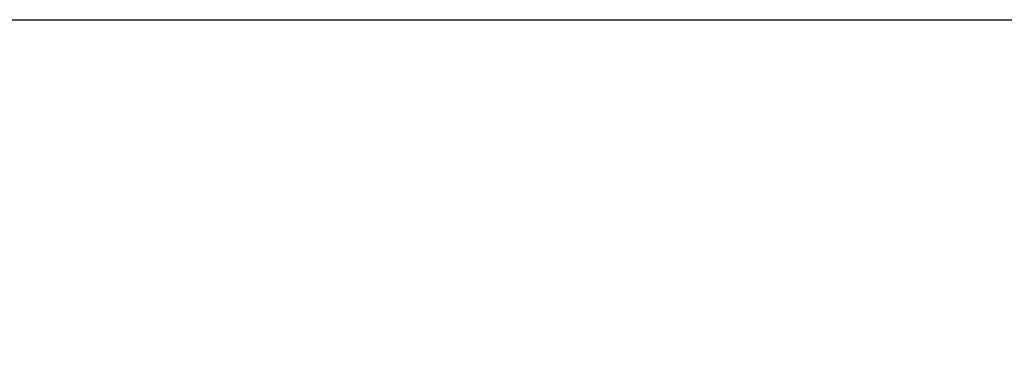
# Model space of a CAD drawing. Header units: inches. Extents: x 0.1 to 16.9, y 0.1 to 10.9.
# Tile 7 of 235: x 5.898 to 6.471, y 1.943 to 2.138. Entities that reach past the tile are written whole.
import ezdxf

# ---------------------------------------------------------------- set-up
doc = ezdxf.new("R2010")
doc.units = ezdxf.units.IN
doc.header["$MEASUREMENT"] = 0
doc.layers.add('LAYER1', color=7, linetype='Continuous', lineweight=100)
doc.styles.add('SLDTEXTSTYLE0', font='TXT', dxfattribs={"width": 0.75})
doc.dimstyles.new('SLDDIMSTYLE3', dxfattribs={"dimtxt": 0.125, "dimasz": 0.13, "dimexe": 0, "dimexo": 0.0625, "dimgap": 0.03125, "dimtad": 0, "dimtih": 1, "dimtoh": 1, "dimlfac": 15, "dimrnd": 1e-09, "dimzin": 4, "dimdsep": 46, "dimtxsty": 'SLDTEXTSTYLE0', "dimblk1": 'NONE', "dimblk2": 'NONE', "dimsah": 1, "dimcen": 0.09, "dimadec": 0, "dimazin": 1, "dimtfac": 1, "dimtofl": 0, "dimtmove": 0, "dimatfit": 3, "dimldrblk": 'NONE', "dimfxl": 0, "dimfrac": 2, "dimtolj": 1, "dimtzin": 12, "dimarcsym": 0})

# ---------------------------------------------------------------- blocks, each defined once
blk = doc.blocks.new('_D_19')
at = {"layer": 'LAYER1'}
blk.add_line((5.697, 2.08837), (5.697, 1.94347), dxfattribs=at)
blk = doc.blocks.new('_None')

msp = doc.modelspace()

# ---------------------------------------------------------------- linework, layer by layer
at = {"color": 7, "linetype": 'Continuous'}
msp.add_line((5.697, 2.13837), (12.097, 2.13837), dxfattribs=at)

# ---------------------------------------------------------------- dimensions: what is measured, and where the dimension line sits
at = {"layer": 'LAYER1'}
dim = msp.add_ordinate_dim(feature_location=(5.697, 2.13837), offset=(0, -0.19491), dtype=1, origin=(6.497, 2.13837), dimstyle='SLDDIMSTYLE3', dxfattribs=at)
dim.commit()
dim.dimension.update_dxf_attribs({"geometry": '_D_19', "text_midpoint": (5.697, 1.94347)})

doc.saveas('drawing.dxf')
